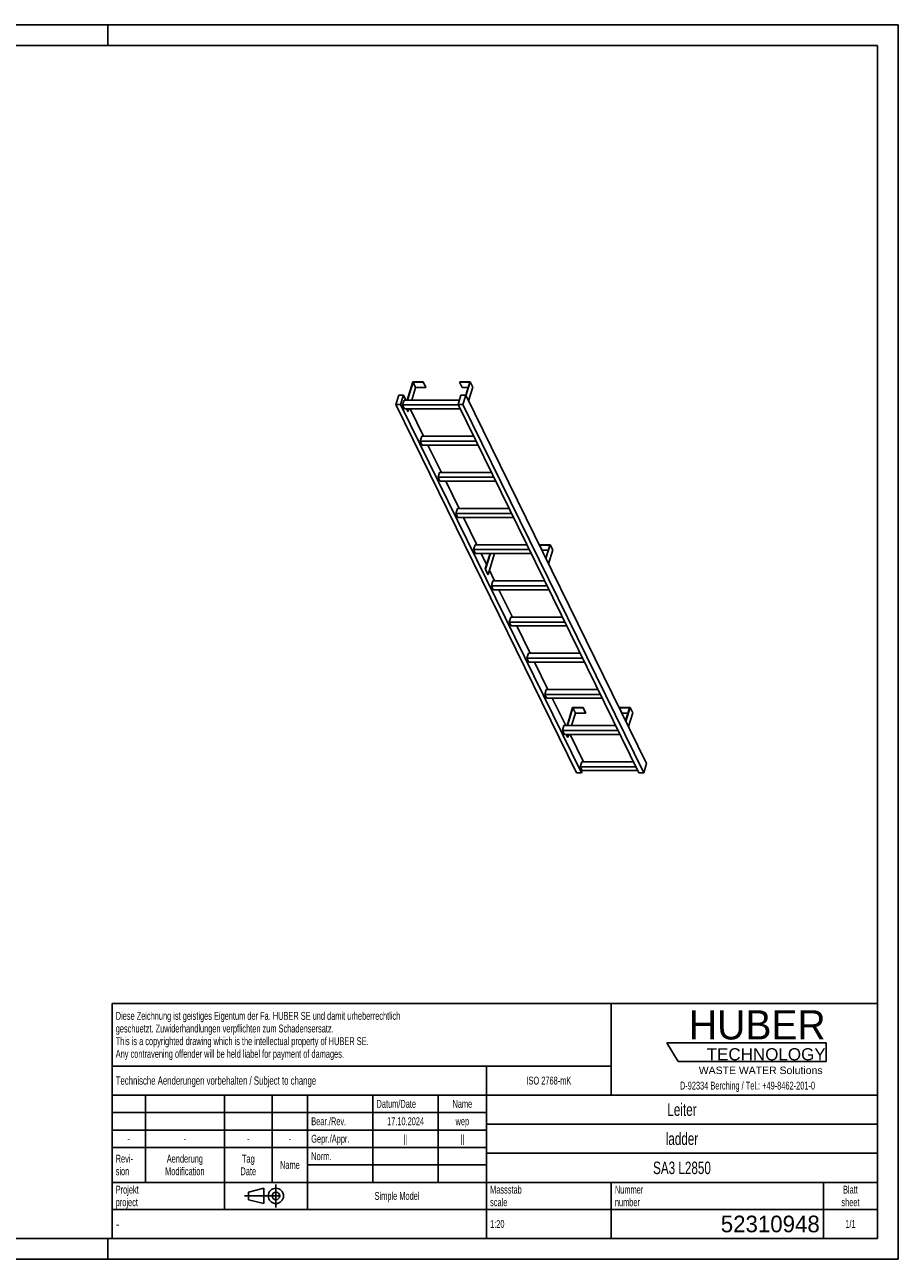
# Model space of a CAD drawing. Header units: millimetres. Extents: x 0 to 8400, y 0 to 5940.
# Tile 2 of 2: x 4200 to 8400, y 0 to 5940. Entities that reach past the tile are written whole.
import ezdxf

# ---------------------------------------------------------------- set-up
doc = ezdxf.new("R2010")
doc.units = ezdxf.units.MM
doc.header["$LTSCALE"] = 462
doc.linetypes.add('CENTER', pattern=[0.6, 0.375, -0.075, 0.075, -0.075])
doc.layers.get('0').update_dxf_attribs({"linetype": 'CONTINUOUS'})
doc.layers.add('HUBER_Logo_BL1', color=7, linetype='CONTINUOUS')
doc.styles.get("Standard").update_dxf_attribs({"font": 'txt', "width": 0.7})
doc.styles.add('TEXTSTYLE_2', font='txt')
doc.styles.add('TEXTSTYLE_3', font='arial.ttf')
doc.styles.add('TEXTSTYLE_4', font='txt', dxfattribs={"width": 0.8})
doc.styles.add('TEXTSTYLE_5', font='txt')

# ---------------------------------------------------------------- blocks, each defined once
blk = doc.blocks.new('HUBER_LOGO_BL1', base_point=(7675, 1007.5))
at = {"layer": 'HUBER_Logo_BL1', "color": 5, "linetype": 'Continuous'}
for p, q in [((8052.9, 1042), (7287.9, 1042)), ((7287.9, 1042), (7341.9, 952)), ((8052.9, 1042), (8052.9, 952)), ((7341.9, 952), (8052.9, 952))]:
    blk.add_line(p, q, dxfattribs=at)
at = {"layer": 'HUBER_Logo_BL1', "color": 2, "linetype": 'Continuous', "attachment_point": 3, "line_spacing_factor": 0.78}
for s, insert, char_height, width, style in [('HUBER\\P\\fArial;\\H58.5;TECHNOLOGY ', (8050.7, 1198.2), 140.4, 775.343, 'TEXTSTYLE_2'), ('WASTE WATER Solutions', (8036, 927.2), 36, 594.067, 'TEXTSTYLE_3')]:
    blk.add_mtext(s, dxfattribs=dict(at, insert=insert, char_height=char_height, width=width, style=style))
at = {"layer": 'HUBER_Logo_BL1', "color": 2, "linetype": 'Continuous', "insert": (7675, 854.8), "char_height": 38, "width": 1621.786, "attachment_point": 2, "line_spacing_factor": 0.96}
blk.add_mtext('D-92334 Berching / Tel.: +49-8462-201-0', dxfattribs=at)
blk = doc.blocks.new('PROJEKTIONSMETHODE_1_BL2', base_point=(5360, 305))
at = {"color": 2, "linetype": 'CENTER'}
for p, q in [((5407.7, 360), (5407.7, 250)), ((5257.3, 305), (5462.7, 305))]:
    blk.add_line(p, q, dxfattribs=at)
at = {"color": 2, "linetype": 'Continuous'}
for p, q in [((5275.7, 323.3), (5349, 341.7)), ((5275.7, 286.7), (5275.7, 323.3)), ((5349, 268.3), (5349, 341.7)), ((5275.7, 286.7), (5349, 268.3))]:
    blk.add_line(p, q, dxfattribs=at)
for radius in [36.7, 18.3]:
    blk.add_circle((5407.7, 305), radius, dxfattribs=at)
blk = doc.blocks.new('*T11')
at = {"color": 3, "linetype": 'Continuous'}
for p, q in [((0, 0), (3680, 0)), ((0, 0), (0, -1130)), ((2400, 0), (2400, -440)), ((3680, 0), (3680, -1130)), ((0, -300), (2400, -300)), ((1800, -300), (1800, -1130)), ((0, -440), (3680, -440)), ((160, -440), (160, -860)), ((540, -440), (540, -990)), ((770, -440), (770, -860)), ((940, -440), (940, -990)), ((1254, -440), (1254, -860)), ((1568, -440), (1568, -860)), ((0, -524), (1800, -524)), ((1800, -580), (3680, -580)), ((0, -608), (1800, -608)), ((0, -692), (1800, -692)), ((1800, -720), (3680, -720)), ((940, -776), (1800, -776)), ((0, -860), (3680, -860)), ((2400, -860), (2400, -1130)), ((3420, -860), (3420, -1130)), ((0, -990), (3680, -990)), ((0, -1130), (3680, -1130))]:
    blk.add_line(p, q, dxfattribs=at)
at = {"color": 2, "linetype": 'Continuous', "line_spacing_factor": 0.96}
for s, insert, char_height, width, attachment_point in [('Diese Zeichnung ist geistiges Eigentum der Fa. HUBER SE und damit urheberrechtlich \\Pgeschuetzt. Zuwiderhandlungen verpflichten zum Schadensersatz.\\PThis is a copyrighted drawing which is the intellectual property of HUBER SE.\\PAny contravening offender will be held liabel for payment of damages.', (17.5, -39.8), 38, 4429.714, 1), ('Technische Aenderungen vorbehalten / Subject to change', (17.5, -350), 40, 3049.524, 1), ('ISO 2768-mK', (2100, -351), 38, 665.905, 2), ('Datum/Date', (1271.5, -463), 38, 584.476, 1), ('Name', (1684, -463), 38, 253.333, 2), ('Leiter', (2740, -480), 60, 480, 2), ('Bear./Rev.', (957.5, -547), 38, 544.667, 1), ('17.10.2024', (1411, -547), 38, 546.476, 2), ('wep', (1684, -547), 38, 199.048, 2), ('-', (80, -631), 38, 68.762, 2), ('-', (350, -631), 38, 68.762, 2), ('-', (655, -631), 38, 68.762, 2), ('-', (855, -631), 38, 68.762, 2), ('Gepr./Appr.', (957.5, -631), 38, 598.952, 1), ('||', (1411, -631), 38, 101.333, 2), ('||', (1684, -631), 38, 101.333, 2), ('ladder', (2740, -620), 60, 502.857, 2), ('Revi-\\Psion', (17.5, -726.6), 38, 276.857, 1), ('Aenderung\\PModification', (350, -726.6), 38, 606.19, 2), ('Tag\\PDate', (655, -726.6), 38, 235.238, 2), ('Name', (855, -757), 38, 253.333, 2), ('Norm. ', (957.5, -715), 38, 351.048, 1), ('SA3 L2850', (2740, -760), 60, 845.714, 2), ('Projekt\\Pproject', (17.5, -875.6), 38, 367.333, 1), ('Massstab\\Pscale', (1817.5, -875.6), 38, 448.762, 1), ('Nummer\\Pnumber', (2417.5, -875.6), 38, 372.762, 1), ('Blatt\\Psheet', (3550, -875.6), 38, 275.048, 2), ('Simple Model', (1370, -906), 38, 656.857, 2), ('1:20', (1817.5, -1041), 38, 204.476, 1), ('1/1', (3550, -1041), 38, 159.238, 2)]:
    blk.add_mtext(s, dxfattribs=dict(at, insert=insert, char_height=char_height, width=width, attachment_point=attachment_point))
for s, insert, char_height, width, attachment_point, style in [('-', (17.5, -1035), 50, 36.667, 1, 'TEXTSTYLE_4'), ('52310948', (3402.5, -1020), 80, 1106.667, 3, 'TEXTSTYLE_5')]:
    blk.add_mtext(s, dxfattribs=dict(at, insert=insert, char_height=char_height, width=width, attachment_point=attachment_point, style=style))

msp = doc.modelspace()

# ---------------------------------------------------------------- linework, layer by layer
at = {"color": 7, "linetype": 'Continuous'}
for p, q in [((0, 5940), (8400, 5940)), ((8400, 0), (8400, 5940)), ((6065.744, 4221.059), (6038.828, 4133.958)), ((6040.67, 4133.958), (6067.102, 4219.493)), ((6116.403, 4221.059), (6065.744, 4221.059)), ((6067.102, 4219.493), (6115.919, 4219.493)), ((6067.102, 4219.493), (6079.304, 4194.628)), ((6115.919, 4219.493), (6116.403, 4221.059)), ((6115.919, 4219.493), (6128.12, 4194.628)), ((6116.403, 4221.059), (6128.604, 4196.195)), ((6291.404, 4221.059), (6290.92, 4219.493)), ((6290.92, 4219.493), (6303.122, 4194.628)), ((6290.92, 4219.493), (6339.736, 4219.493)), ((6342.063, 4221.059), (6291.404, 4221.059)), ((6339.736, 4219.493), (6320.415, 4156.969)), ((6321.549, 4154.677), (6342.063, 4221.059)), ((6342.063, 4221.059), (6354.264, 4196.195)), ((6079.304, 4194.628), (6060.556, 4133.958)), ((6079.304, 4194.628), (6128.12, 4194.628)), ((6128.12, 4194.628), (6128.604, 4196.195)), ((6303.122, 4194.628), (6332.053, 4194.628)), ((6333.751, 4129.813), (6354.264, 4196.195)), ((5998.055, 4156.966), (5984.257, 4112.316)), ((6853.626, 2340.728), (5984.257, 4112.316)), ((5984.257, 4112.316), (6007.283, 4112.316)), ((6021.081, 4156.966), (5998.055, 4156.966)), ((6007.283, 4112.316), (6021.081, 4156.966)), ((6876.653, 2340.728), (6007.283, 4112.316)), ((6023.914, 4133.958), (6016.652, 4110.459)), ((6284.513, 4110.459), (6016.652, 4110.459)), ((6025.803, 4091.81), (6016.652, 4110.459)), ((6032.371, 4133.958), (6021.081, 4156.966)), ((6290.29, 4133.958), (6023.914, 4133.958)), ((6297.4, 4156.966), (6283.602, 4112.316)), ((7152.971, 2340.728), (6283.602, 4112.316)), ((6283.602, 4112.316), (6306.628, 4112.316)), ((6320.426, 4156.966), (6297.4, 4156.966)), ((6306.628, 4112.316), (6320.426, 4156.966)), ((7175.998, 2340.728), (6306.628, 4112.316)), ((7189.795, 2385.377), (6320.426, 4156.966)), ((6025.803, 4091.81), (6293.664, 4091.81)), ((6041.636, 4078.696), (6035.2, 4091.81)), ((6037.043, 4091.81), (6043.478, 4078.696)), ((6041.636, 4078.696), (6043.478, 4078.696)), ((6047.531, 4091.81), (6043.478, 4078.696)), ((6117.783, 3959.908), (6053.055, 4091.81)), ((6109.326, 3959.908), (6102.064, 3936.408)), ((6111.215, 3917.76), (6102.064, 3936.408)), ((6369.925, 3936.408), (6102.064, 3936.408)), ((6358.393, 3959.908), (6109.326, 3959.908)), ((6111.215, 3917.76), (6379.076, 3917.76)), ((6203.195, 3785.857), (6138.467, 3917.76)), ((6194.738, 3785.857), (6187.476, 3762.357)), ((6196.627, 3743.709), (6187.476, 3762.357)), ((6455.337, 3762.357), (6187.476, 3762.357)), ((6443.805, 3785.857), (6194.738, 3785.857)), ((6196.627, 3743.709), (6464.488, 3743.709)), ((6288.607, 3611.806), (6223.878, 3743.709)), ((6280.149, 3611.806), (6272.887, 3588.306)), ((6282.039, 3569.658), (6272.887, 3588.306)), ((6540.748, 3588.306), (6272.887, 3588.306)), ((6529.216, 3611.806), (6280.149, 3611.806)), ((6282.039, 3569.658), (6549.9, 3569.658)), ((6374.018, 3437.755), (6309.29, 3569.658)), ((6365.561, 3437.755), (6358.299, 3414.255)), ((6626.16, 3414.255), (6358.299, 3414.255)), ((6367.45, 3395.607), (6358.299, 3414.255)), ((6614.628, 3437.755), (6365.561, 3437.755)), ((6367.45, 3395.607), (6635.311, 3395.607)), ((6420.686, 3342.657), (6394.702, 3395.607)), ((6415.629, 3320.332), (6438.891, 3395.607)), ((6437.049, 3395.607), (6420.686, 3342.657)), ((6427.831, 3295.467), (6458.777, 3395.607)), ((6450.097, 3437.831), (6450.074, 3437.755)), ((6500.756, 3437.831), (6450.097, 3437.831)), ((6500.732, 3437.755), (6500.756, 3437.831)), ((6500.793, 3437.755), (6500.756, 3437.831)), ((6675.757, 3437.831), (6675.273, 3436.264)), ((6687.475, 3411.4), (6675.273, 3436.264)), ((6675.273, 3436.264), (6724.089, 3436.264)), ((6726.415, 3437.831), (6675.757, 3437.831)), ((6687.475, 3411.4), (6716.406, 3411.4)), ((6724.089, 3436.264), (6704.771, 3373.752)), ((6705.902, 3371.449), (6726.415, 3437.831)), ((6718.103, 3346.584), (6738.617, 3412.966)), ((6738.617, 3412.966), (6726.415, 3437.831)), ((6420.686, 3342.657), (6413.787, 3320.332)), ((6413.787, 3320.332), (6415.629, 3320.332)), ((6425.989, 3295.467), (6413.787, 3320.332)), ((6427.831, 3295.467), (6415.629, 3320.332)), ((6425.989, 3295.467), (6427.831, 3295.467)), ((6459.43, 3263.705), (6434.018, 3315.489)), ((6450.973, 3263.705), (6443.711, 3240.205)), ((6711.572, 3240.205), (6443.711, 3240.205)), ((6452.862, 3221.556), (6443.711, 3240.205)), ((6700.04, 3263.705), (6450.973, 3263.705)), ((6452.862, 3221.556), (6720.723, 3221.556)), ((6544.842, 3089.654), (6480.113, 3221.556)), ((6536.385, 3089.654), (6529.123, 3066.154)), ((6785.451, 3089.654), (6536.385, 3089.654)), ((6796.984, 3066.154), (6529.123, 3066.154)), ((6538.274, 3047.506), (6529.123, 3066.154)), ((6538.274, 3047.506), (6806.135, 3047.506)), ((6630.254, 2915.603), (6565.525, 3047.506)), ((6621.796, 2915.603), (6614.534, 2892.103)), ((6870.863, 2915.603), (6621.796, 2915.603)), ((6623.686, 2873.455), (6614.534, 2892.103)), ((6882.395, 2892.103), (6614.534, 2892.103)), ((6623.686, 2873.455), (6891.546, 2873.455)), ((6715.665, 2741.552), (6650.937, 2873.455)), ((6707.208, 2741.552), (6699.946, 2718.052)), ((6956.275, 2741.552), (6707.208, 2741.552)), ((6967.807, 2718.052), (6699.946, 2718.052)), ((6709.097, 2699.404), (6699.946, 2718.052)), ((6709.097, 2699.404), (6976.958, 2699.404)), ((6801.077, 2567.501), (6736.349, 2699.404)), ((6834.45, 2654.602), (6807.534, 2567.501)), ((6809.376, 2567.501), (6835.808, 2653.036)), ((6848.01, 2628.171), (6829.261, 2567.501)), ((6885.108, 2654.602), (6834.45, 2654.602)), ((6835.808, 2653.036), (6884.624, 2653.036)), ((6848.01, 2628.171), (6835.808, 2653.036)), ((6896.826, 2628.171), (6848.01, 2628.171)), ((6884.624, 2653.036), (6885.108, 2654.602)), ((6896.826, 2628.171), (6884.624, 2653.036)), ((6897.31, 2629.738), (6885.108, 2654.602)), ((6897.31, 2629.738), (6896.826, 2628.171)), ((7060.11, 2654.602), (7059.626, 2653.036)), ((7071.827, 2628.171), (7059.626, 2653.036)), ((7059.626, 2653.036), (7108.442, 2653.036)), ((7110.768, 2654.602), (7060.11, 2654.602)), ((7100.758, 2628.171), (7071.827, 2628.171)), ((7108.442, 2653.036), (7089.124, 2590.523)), ((7090.255, 2588.22), (7110.768, 2654.602)), ((7122.97, 2629.738), (7102.456, 2563.356)), ((7122.97, 2629.738), (7110.768, 2654.602)), ((6792.62, 2567.501), (6785.358, 2544.002)), ((7041.687, 2567.501), (6792.62, 2567.501)), ((7053.219, 2544.002), (6785.358, 2544.002)), ((6794.509, 2525.353), (6785.358, 2544.002)), ((6794.509, 2525.353), (7062.37, 2525.353)), ((6810.342, 2512.239), (6803.906, 2525.353)), ((6812.184, 2512.239), (6805.748, 2525.353)), ((6812.184, 2512.239), (6810.342, 2512.239)), ((6816.236, 2525.353), (6812.184, 2512.239)), ((6886.489, 2393.451), (6821.76, 2525.353)), ((6878.031, 2393.451), (6870.769, 2369.951)), ((7127.098, 2393.451), (6878.031, 2393.451)), ((7175.998, 2340.728), (7189.795, 2385.377)), ((6853.626, 2340.728), (6876.653, 2340.728)), ((6879.921, 2351.302), (6870.769, 2369.951)), ((7138.63, 2369.951), (6870.769, 2369.951)), ((6876.653, 2340.728), (6879.921, 2351.302)), ((6879.921, 2351.302), (7147.782, 2351.302)), ((7152.971, 2340.728), (7175.998, 2340.728)), ((0, 0), (8400, 0))]:
    msp.add_line(p, q, dxfattribs=at)
at = {"color": 3, "linetype": 'Continuous'}
for p, q in [((8400, 5940), (0, 5940)), ((4600, 5940), (4600, 5840)), ((8400, 5940), (8400, 0)), ((4600, 0), (4600, 100)), ((8400, 0), (0, 0))]:
    msp.add_line(p, q, dxfattribs=at)
at = {"color": 5, "linetype": 'Continuous'}
for p, q in [((8300, 5840), (100, 5840)), ((8300, 100), (8300, 5840)), ((100, 100), (8300, 100))]:
    msp.add_line(p, q, dxfattribs=at)

# ---------------------------------------------------------------- block references
msp.add_blockref('*T11', (4620, 1230))
at = {"color": 2, "linetype": 'Continuous'}
msp.add_blockref('PROJEKTIONSMETHODE_1_BL2', (5360, 305), dxfattribs=at)
at = {"layer": 'HUBER_Logo_BL1'}
msp.add_blockref('HUBER_LOGO_BL1', (7674.994, 1007.484), dxfattribs=at)

doc.saveas('drawing.dxf')
